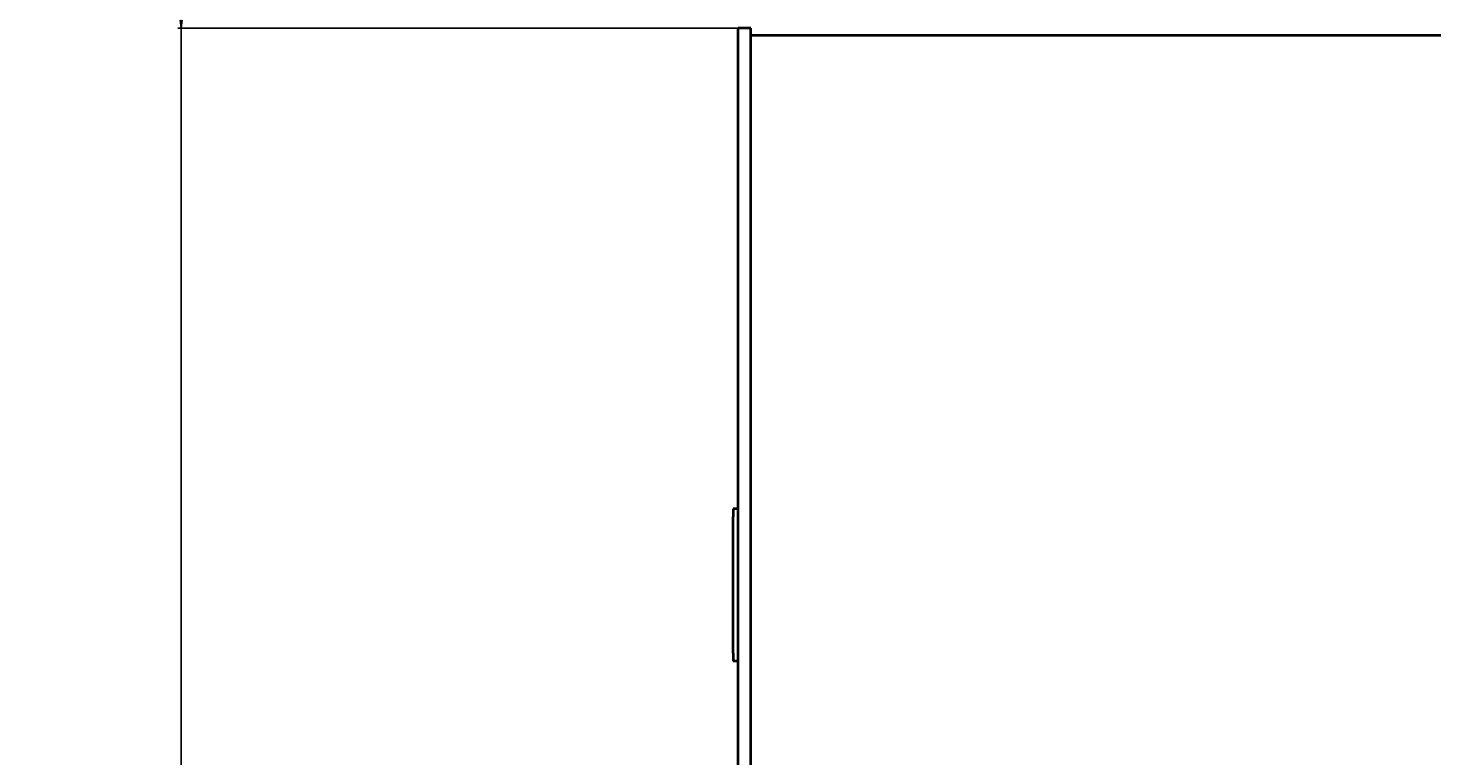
# Model space of a CAD drawing. Header units: millimetres. Extents: x -4428 to 3866, y -3426 to 3855.
# Tile 52 of 191: x -4388 to -3513, y 2559 to 3013. Entities that reach past the tile are written whole.
import ezdxf

# ---------------------------------------------------------------- set-up
doc = ezdxf.new("R2010")
doc.units = ezdxf.units.MM
doc.linetypes.add('K5LT_BASIC', pattern=[0])
doc.linetypes.add('K5LT_THIN', pattern=[0])
doc.layers.add('Системный слой', color=7, linetype='Continuous')
doc.styles.add('KDIMTEXTSTYLE', font='GOST_AU.SHX', dxfattribs={"width": 0.96, "oblique": 15, "height": 5})
doc.dimstyles.new('KDIMSTYLE (1.00)', dxfattribs={"dimtxt": 5, "dimasz": 1, "dimexe": 2, "dimexo": 0, "dimgap": 1, "dimtad": 1, "dimtxsty": 'KDIMTEXTSTYLE', "dimsah": 1, "dimcen": 0, "dimdle": 1, "dimadec": 0, "dimazin": 0, "dimtfac": 0.667, "dimtmove": 0, "dimatfit": 3, "dimfxl": 1, "dimtvp": 1, "dimtolj": 1, "dimtzin": 0, "dimarcsym": 0})

# ---------------------------------------------------------------- blocks, each defined once
blk = doc.blocks.new('KDIMARROW_01')
at = {"layer": 'Системный слой'}
blk.add_hatch(color=0, dxfattribs=at).paths.add_polyline_path([(0, 0), (-5, 0.66), (-4.5, 0), (-5, -0.66)])
at = {"layer": 'Системный слой', "color": 0, "linetype": 'K5LT_THIN', "lineweight": 20}
for p, q in [((-4.5, 0), (-5, 0.66)), ((-5, 0.66), (0, 0)), ((0, 0), (-5, -0.66)), ((-5, -0.66), (-4.5, 0)), ((0, 0), (-1, 0))]:
    blk.add_line(p, q, dxfattribs=at)
blk = doc.blocks.new('U0')
at = {"layer": 'Системный слой', "color": 150, "linetype": 'K5LT_BASIC', "lineweight": 40, "true_color": 0x0080ff}
for p, q in [((-3945.34, 1917.57), (-3945.34, 3012.57)), ((-3937.34, 3012.57), (-3945.34, 3012.57)), ((-3937.34, 1955.57), (-3937.34, 3012.57)), ((-3937.34, 3008.07), (-3479.09, 3008.07)), ((-3945.34, 2712.57), (-3948.34, 2712.57)), ((-3948.34, 2712.57), (-3948.34, 2707.57)), ((-3948.34, 2622.57), (-3948.34, 2707.57)), ((-3948.34, 2622.57), (-3948.34, 2617.57)), ((-3945.34, 2617.57), (-3948.34, 2617.57))]:
    blk.add_line(p, q, dxfattribs=at)

msp = doc.modelspace()

# ---------------------------------------------------------------- block references
at = {"layer": 'Системный слой'}
msp.add_blockref('U0', (0, 0), dxfattribs=at)

# ---------------------------------------------------------------- dimensions: what is measured, and where the dimension line sits
at = {"layer": 'Системный слой', "color": 7}
msp.add_linear_dim(base=(-4292.545, 555.572), p1=(-3945.336, 3012.572), p2=(-3530.336, 555.572), angle=90, location=(-4292.545, 1784.072), dimstyle='KDIMSTYLE (1.00)', override={"dimexo": 0, "dimpost": '\\H75.0;\\W0.965;\\Q15;<>', "dimblk1": 'KDIMARROW_01', "dimblk2": 'KDIMARROW_01', "dimse1": 0, "dimse2": 0, "dimclrt": 7, "dimtolj": 1}, dxfattribs=at).render()

doc.saveas('drawing.dxf')
